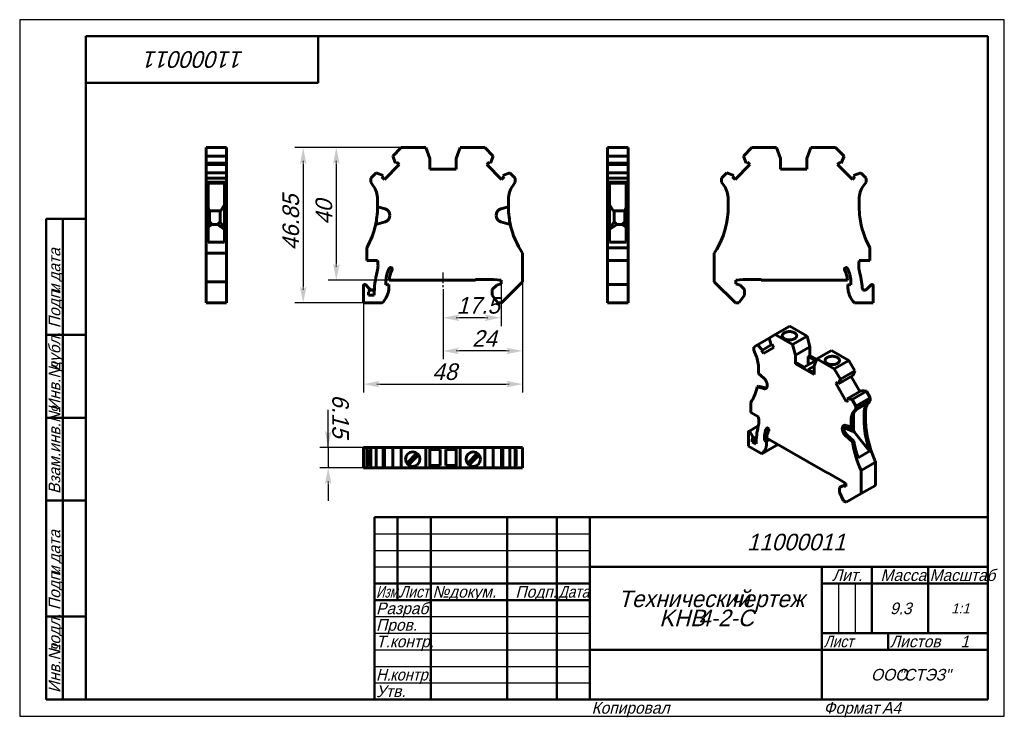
# Model space of a CAD drawing. Header units: millimetres. Extents: x 0 to 297, y 0 to 210.
import ezdxf

# ---------------------------------------------------------------- set-up
doc = ezdxf.new("R2010")
doc.units = ezdxf.units.MM
doc.linetypes.add('CENTER_per1_scale0.099606', pattern=[5.06, 3.1625, -0.6325, 0.6325, -0.6325])
doc.styles.add('TextStyle_1', font='T-FLEX Type A.TTF', dxfattribs={"oblique": 15, "height": 5})
doc.styles.add('TextStyle_2', font='T-FLEX Type A.TTF', dxfattribs={"oblique": 15, "height": 3.5})
doc.styles.add('TextStyle_3', font='T-FLEX Type A.TTF', dxfattribs={"width": 0.744064, "oblique": 15, "height": 3.5})
doc.styles.add('TextStyle_4', font='T-FLEX Type A.TTF', dxfattribs={"width": 0.883061, "oblique": 15, "height": 3.5})
doc.styles.add('TextStyle_5', font='T-FLEX Type A.TTF', dxfattribs={"width": 0.94413, "oblique": 15, "height": 3.5})
doc.styles.add('TextStyle_6', font='T-FLEX Type A.TTF', dxfattribs={"width": 0.98844, "oblique": 15, "height": 3.5})
doc.styles.add('TextStyle_7', font='T-FLEX Type A.TTF', dxfattribs={"oblique": 15, "height": 5})
doc.styles.add('TextStyle_8', font='T-FLEX Type A.TTF', dxfattribs={"oblique": 15, "height": 3})
doc.styles.add('TextStyle_9', font='T-FLEX Type A.TTF', dxfattribs={"oblique": 15, "height": 3.5})
doc.dimstyles.new('DIM_ST_1', dxfattribs={"dimtxt": 5, "dimasz": 5, "dimexe": 2.5, "dimexo": 0, "dimtad": 1, "dimrnd": 0.01, "dimdsep": 46, "dimtxsty": 'TextStyle_1', "dimblk": 'Arrow_3_C7_Status', "dimcen": 0.09, "dimclrd": 7, "dimclre": 7, "dimclrt": 7, "dimazin": 0, "dimtfac": 1, "dimtdec": 0, "dimtmove": 0, "dimatfit": 0, "dimldrblk": 'NONE', "dimfxl": 1, "dimtvp": 1, "dimtolj": 1, "dimarcsym": 0})
doc.dimstyles.new('DIM_ST_2', dxfattribs={"dimtxt": 5, "dimasz": 5, "dimexe": 2.5, "dimexo": 0, "dimtad": 1, "dimrnd": 0.01, "dimdsep": 46, "dimtxsty": 'TextStyle_1', "dimblk": 'Arrow_3_C7_Status', "dimcen": 0.09, "dimclrd": 7, "dimclre": 7, "dimclrt": 7, "dimazin": 0, "dimtfac": 1, "dimtdec": 0, "dimtmove": 0, "dimatfit": 0, "dimldrblk": 'NONE', "dimfxl": 1, "dimtvp": 1, "dimtolj": 1, "dimarcsym": 0})

# ---------------------------------------------------------------- blocks, each defined once
blk = doc.blocks.new('Arrow_3_C7_Status')
at = {"color": 7, "linetype": 'Continuous', "lineweight": 0}
blk.add_line((-1, 0), (-0.8, 0), dxfattribs=at)
at = {"color": 7}
blk.add_solid([(-1, -0.2), (0, 0), (-0.8, 0), (-1, 0.2)], dxfattribs=at)
blk = doc.blocks.new('*D5')
at = {"color": 7, "lineweight": -2}
for p, q in [((151.69, 130.99), (151.69, 107.62)), ((127.69, 128.7), (127.69, 107.62)), ((146.69, 110.12), (132.69, 110.12))]:
    blk.add_line(p, q, dxfattribs=at)
at = {"layer": 'Defpoints', "color": 0}
for p in [(151.69, 130.99), (127.69, 128.7), (127.69, 110.12)]:
    blk.add_point(p, dxfattribs=at)
at = {"color": 7, "lineweight": -2, "xscale": 5, "yscale": 5, "zscale": 5, "rotation": 180}
blk.add_blockref('Arrow_3_C7_Status', (127.69, 110.12), dxfattribs=at)
at = {"color": 7, "lineweight": -2, "xscale": 5, "yscale": 5, "zscale": 5}
blk.add_blockref('Arrow_3_C7_Status', (151.69, 110.12), dxfattribs=at)
blk = doc.blocks.new('_None')
blk = doc.blocks.new('*D6')
at = {"color": 7, "lineweight": -2}
for p, q in [((151.69, 130.99), (151.69, 97.62)), ((103.69, 124.59), (103.69, 97.62)), ((108.69, 100.12), (146.69, 100.12))]:
    blk.add_line(p, q, dxfattribs=at)
at = {"layer": 'Defpoints', "color": 0}
for p in [(151.69, 130.99), (103.69, 124.59), (151.69, 100.12)]:
    blk.add_point(p, dxfattribs=at)
at = {"color": 7, "lineweight": -2, "xscale": 5, "yscale": 5, "zscale": 5}
for p, rotation in [((103.69, 100.12), 180), ((151.69, 100.12), 360)]:
    blk.add_blockref('Arrow_3_C7_Status', p, dxfattribs=dict(at, rotation=rotation))
blk = doc.blocks.new('*D7')
at = {"color": 7, "lineweight": -2}
for p, q in [((115.09, 171.44), (93.01, 171.44)), ((95.51, 166.44), (95.51, 136.44)), ((111.49, 131.44), (93.01, 131.44))]:
    blk.add_line(p, q, dxfattribs=at)
at = {"layer": 'Defpoints', "color": 0}
for p in [(115.09, 171.44), (95.51, 131.44), (111.49, 131.44)]:
    blk.add_point(p, dxfattribs=at)
at = {"color": 7, "lineweight": -2, "xscale": 5, "yscale": 5, "zscale": 5}
for p, rotation in [((95.51, 171.44), 90), ((95.51, 131.44), 270)]:
    blk.add_blockref('Arrow_3_C7_Status', p, dxfattribs=dict(at, rotation=rotation))
blk = doc.blocks.new('*D8')
at = {"color": 7, "lineweight": -2}
for p, q in [((127.69, 128.7), (127.69, 117.62)), ((145.19, 130.34), (145.19, 117.62)), ((140.19, 120.12), (132.69, 120.12))]:
    blk.add_line(p, q, dxfattribs=at)
at = {"layer": 'Defpoints', "color": 0}
for p in [(127.69, 128.7), (145.19, 130.34), (127.69, 120.12)]:
    blk.add_point(p, dxfattribs=at)
at = {"color": 7, "lineweight": -2, "xscale": 5, "yscale": 5, "zscale": 5, "rotation": 180}
blk.add_blockref('Arrow_3_C7_Status', (127.69, 120.12), dxfattribs=at)
at = {"color": 7, "lineweight": -2, "xscale": 5, "yscale": 5, "zscale": 5}
blk.add_blockref('Arrow_3_C7_Status', (145.19, 120.12), dxfattribs=at)
blk = doc.blocks.new('*D9')
at = {"color": 7, "lineweight": -2}
for p, q in [((115.09, 171.44), (83.01, 171.44)), ((85.51, 166.44), (85.51, 129.59)), ((103.69, 124.59), (83.01, 124.59))]:
    blk.add_line(p, q, dxfattribs=at)
at = {"layer": 'Defpoints', "color": 0}
for p in [(115.09, 171.44), (85.51, 124.59), (103.69, 124.59)]:
    blk.add_point(p, dxfattribs=at)
at = {"color": 7, "lineweight": -2, "xscale": 5, "yscale": 5, "zscale": 5}
for p, rotation in [((85.51, 171.44), 90), ((85.51, 124.59), 270)]:
    blk.add_blockref('Arrow_3_C7_Status', p, dxfattribs=dict(at, rotation=rotation))
blk = doc.blocks.new('*D10')
at = {"color": 7, "lineweight": -2}
for p, q in [((93.05, 81.05), (93.05, 92.37)), ((93.05, 86.05), (93.05, 91.05)), ((103.69, 81.05), (90.55, 81.05)), ((93.05, 81.05), (93.05, 74.9)), ((103.69, 74.9), (90.55, 74.9)), ((93.05, 69.9), (93.05, 64.9))]:
    blk.add_line(p, q, dxfattribs=at)
at = {"layer": 'Defpoints', "color": 0}
for p in [(103.69, 81.05), (93.05, 74.9), (103.69, 74.9)]:
    blk.add_point(p, dxfattribs=at)
at = {"color": 7, "lineweight": -2, "xscale": 5, "yscale": 5, "zscale": 5}
for p, rotation in [((93.05, 81.05), 269.9999999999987), ((93.05, 74.9), 89.99999999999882)]:
    blk.add_blockref('Arrow_3_C7_Status', p, dxfattribs=dict(at, rotation=rotation))
blk = doc.blocks.new('_FR1Страница_1')
at = {"color": 7, "linetype": 'Continuous', "lineweight": 25}
for p, q in [((0, 210), (0, 0)), ((297, 210), (0, 210)), ((297, 0), (297, 210)), ((107, 55), (172, 55)), ((107, 50), (172, 50)), ((107, 45), (172, 45)), ((247, 40), (247, 25)), ((252, 40), (252, 25)), ((107, 30), (172, 30)), ((107, 25), (172, 25)), ((107, 20), (172, 20)), ((242, 20), (292, 20)), ((262, 20), (262, 20)), ((107, 15), (172, 15)), ((107, 10), (172, 10)), ((0, 0), (297, 0))]:
    blk.add_line(p, q, dxfattribs=at)
at = {"color": 7, "linetype": 'Continuous', "lineweight": 50}
for p, q in [((20, 5), (20, 205)), ((20, 205), (292, 205)), ((90, 191), (90, 205)), ((292, 205), (292, 5)), ((20, 191), (90, 191)), ((8, 5), (8, 150)), ((8, 150), (20, 150)), ((13, 150), (13, 5)), ((8, 115), (20, 115)), ((8, 90), (20, 90)), ((20, 65), (8, 65)), ((107, 5), (107, 60)), ((107, 60), (292, 60)), ((114, 60), (114, 35)), ((124, 60), (124, 5)), ((147, 60), (147, 5)), ((162, 60), (162, 5)), ((172, 60), (172, 5)), ((172, 45), (292, 45)), ((242, 45), (242, 5)), ((257, 45), (257, 25)), ((274, 45), (274, 25)), ((107, 40), (172, 40)), ((242, 40), (292, 40)), ((107, 35), (172, 35)), ((8, 30), (20, 30)), ((242, 25), (292, 25)), ((262, 25), (262, 20)), ((172, 20), (292, 20)), ((20, 5), (8, 5)), ((292, 5), (20, 5))]:
    blk.add_line(p, q, dxfattribs=at)
at = {"color": 7, "oblique": 15}
for s, height, rotation, style, p in [('11000011', 5, 180, 'TextStyle_7', (67.63, 200.5)), ('дата', 3.5, 90, 'TextStyle_2', (12.25, 131.01)), ('Подп.', 3.5, 90, 'TextStyle_2', (12.25, 117)), ('и', 3.5, 90, 'TextStyle_2', (12.25, 127.51)), ('дубл.', 3.5, 90, 'TextStyle_2', (12.25, 104.01)), ('Инв.№', 3.5, 90, 'TextStyle_2', (12.25, 92)), ('Взам.инв.№', 3.5, 90, 'TextStyle_2', (12.25, 67)), ('дата', 3.5, 90, 'TextStyle_2', (12.25, 46.01)), ('Подп.', 3.5, 90, 'TextStyle_2', (12.25, 32)), ('и', 3.5, 90, 'TextStyle_2', (12.25, 42.51)), ('подл.', 3.5, 90, 'TextStyle_2', (12.25, 19.01)), ('Инв.№', 3.5, 90, 'TextStyle_2', (12.25, 7))]:
    blk.add_text(s, height=height, rotation=rotation, dxfattribs=dict(at, style=style)).set_placement(p)
for s, height, style, p in [('11000011', 5, 'TextStyle_7', (219.37, 50)), ('Лит.', 3.5, 'TextStyle_2', (245.03, 40.76)), ('Масса', 3.5, 'TextStyle_2', (259.65, 40.76)), ('№', 3.5, 'TextStyle_2', (124.5, 35.75)), ('Подп.', 3.5, 'TextStyle_2', (149.53, 35.75)), ('докум.', 3.5, 'TextStyle_2', (129.5, 35.75)), ('Технический', 5, 'TextStyle_7', (180.55, 32.88)), ('чертеж', 5, 'TextStyle_7', (214.51, 32.88)), ('Разраб.', 3.5, 'TextStyle_2', (107.5, 30.75)), ('9.3', 3.5, 'TextStyle_2', (262.53, 30.75)), ('1:1', 3, 'TextStyle_8', (280.99, 31)), ('KHB', 5, 'TextStyle_7', (192.93, 27.12)), ('4-2-С', 5, 'TextStyle_7', (204.72, 27.12)), ('Пров.', 3.5, 'TextStyle_2', (107.5, 25.75)), ('Т.контр.', 3.5, 'TextStyle_2', (107.5, 20.75)), ('Листов', 3.5, 'TextStyle_2', (262.5, 20.75)), ('1', 3.5, 'TextStyle_9', (283.78, 20.75)), ('ООО', 3.5, 'TextStyle_2', (256.78, 10.75)), ('"СТЭЗ"', 3.5, 'TextStyle_2', (265.03, 10.75)), ('Утв.', 3.5, 'TextStyle_2', (107.5, 5.75)), ('Копировал', 3.5, 'TextStyle_2', (172.5, 0.75)), ('Формат', 3.5, 'TextStyle_2', (242.5, 0.75)), ('A4', 3.5, 'TextStyle_2', (260.12, 0.75))]:
    blk.add_text(s, height=height, dxfattribs=dict(at, style=style)).set_placement(p)
for s, style, width, p in [('Масштаб', 'TextStyle_6', 0.98844, (274.5, 40.76)), ('Изм.', 'TextStyle_3', 0.744064, (107.5, 35.75)), ('Лист', 'TextStyle_4', 0.883061, (114.5, 35.75)), ('Дата', 'TextStyle_4', 0.883061, (162.5, 35.75)), ('Лист', 'TextStyle_4', 0.883061, (242.5, 20.75)), ('Н.', 'TextStyle_5', 0.94413, (107.5, 10.75)), ('контр.', 'TextStyle_5', 0.94413, (111.75, 10.75))]:
    blk.add_text(s, height=3.5, dxfattribs=dict(at, style=style, width=width)).set_placement(p)
blk = doc.blocks.new('Страница_1')
at = {"color": 7, "linetype": 'Continuous', "lineweight": 60}
for p, q in [((56.228, 168.861), (56.228, 171.435)), ((62.378, 171.435), (56.228, 171.435)), ((62.378, 171.435), (62.378, 168.861)), ((112.512, 168.861), (115.086, 171.435)), ((122.486, 171.435), (115.086, 171.435)), ((122.486, 171.435), (123.686, 168.138)), ((132.886, 171.435), (131.686, 168.138)), ((140.286, 171.435), (132.886, 171.435)), ((142.86, 168.861), (140.286, 171.435)), ((177.348, 168.861), (177.348, 171.435)), ((177.348, 171.435), (183.498, 171.435)), ((183.498, 168.861), (183.498, 171.435)), ((220.882, 171.435), (218.308, 168.861)), ((228.282, 171.435), (220.882, 171.435)), ((229.482, 168.138), (228.282, 171.435)), ((238.682, 171.435), (237.482, 168.138)), ((246.082, 171.435), (238.682, 171.435)), ((248.656, 168.861), (246.082, 171.435)), ((62.378, 168.861), (56.228, 168.861)), ((56.228, 166.719), (56.228, 168.861)), ((62.378, 166.719), (56.228, 166.719)), ((56.228, 166.335), (56.228, 166.717)), ((56.228, 166.335), (62.378, 166.335)), ((56.228, 163.829), (56.228, 166.335)), ((62.378, 168.861), (62.378, 166.719)), ((62.378, 166.717), (62.378, 166.335)), ((62.378, 166.335), (62.378, 163.829)), ((110.004, 161.863), (114.476, 166.335)), ((113.346, 166.719), (112.512, 168.861)), ((113.72, 167.092), (113.346, 166.719)), ((114.476, 166.335), (113.72, 167.092)), ((123.686, 168.138), (123.686, 164.935)), ((131.686, 164.935), (131.686, 168.138)), ((140.896, 166.335), (141.653, 167.092)), ((145.369, 161.863), (140.896, 166.335)), ((141.653, 167.092), (142.026, 166.719)), ((142.026, 166.719), (142.86, 168.861)), ((177.348, 168.861), (183.498, 168.861)), ((177.348, 166.719), (177.348, 168.861)), ((177.348, 166.719), (183.498, 166.719)), ((177.348, 166.335), (177.348, 166.717)), ((183.498, 166.335), (177.348, 166.335)), ((177.348, 163.829), (177.348, 166.335)), ((183.498, 166.719), (183.498, 168.861)), ((183.498, 166.335), (183.498, 166.717)), ((183.498, 163.829), (183.498, 166.335)), ((220.272, 166.335), (215.8, 161.863)), ((218.308, 168.861), (219.142, 166.719)), ((219.142, 166.719), (219.516, 167.092)), ((219.516, 167.092), (220.272, 166.335)), ((229.482, 164.935), (229.482, 168.138)), ((237.482, 168.138), (237.482, 164.935)), ((246.692, 166.335), (247.449, 167.092)), ((251.165, 161.863), (246.692, 166.335)), ((247.449, 167.092), (247.822, 166.719)), ((247.822, 166.719), (248.656, 168.861)), ((62.378, 163.827), (56.228, 163.827)), ((56.228, 162.235), (56.228, 163.827)), ((62.378, 163.827), (62.378, 162.235)), ((105.886, 162.235), (107.478, 163.827)), ((107.478, 163.827), (109.621, 162.993)), ((123.686, 164.935), (131.686, 164.935)), ((147.894, 163.827), (145.752, 162.993)), ((149.486, 162.235), (147.894, 163.827)), ((177.348, 163.827), (183.498, 163.827)), ((177.348, 162.235), (177.348, 163.827)), ((183.498, 162.235), (183.498, 163.827)), ((213.274, 163.827), (211.682, 162.235)), ((215.417, 162.993), (213.274, 163.827)), ((237.482, 164.935), (229.482, 164.935)), ((253.69, 163.827), (251.548, 162.993)), ((255.282, 162.235), (253.69, 163.827)), ((62.378, 162.235), (56.228, 162.235)), ((56.228, 162.235), (56.228, 161.035)), ((56.228, 161.035), (62.378, 161.035)), ((56.228, 161.035), (56.228, 159.915)), ((56.828, 159.915), (56.828, 160.71)), ((61.778, 160.71), (56.828, 160.71)), ((61.778, 160.71), (61.778, 159.915)), ((62.378, 162.235), (62.378, 161.035)), ((62.378, 159.915), (62.378, 161.035)), ((105.886, 162.235), (105.886, 161.035)), ((105.886, 161.035), (106.67, 159.915)), ((109.621, 162.993), (109.247, 162.619)), ((109.247, 162.619), (110.004, 161.863)), ((146.125, 162.619), (145.369, 161.863)), ((145.752, 162.993), (146.125, 162.619)), ((149.486, 161.035), (148.702, 159.915)), ((149.486, 162.235), (149.486, 161.035)), ((177.348, 162.235), (183.498, 162.235)), ((177.348, 161.035), (177.348, 162.235)), ((177.348, 159.915), (177.348, 161.035)), ((177.348, 161.035), (183.498, 161.035)), ((177.948, 160.71), (177.948, 159.915)), ((177.948, 160.71), (182.898, 160.71)), ((182.898, 159.915), (182.898, 160.71)), ((183.498, 162.235), (183.498, 161.035)), ((183.498, 161.035), (183.498, 159.915)), ((211.682, 162.235), (211.682, 161.035)), ((212.466, 159.915), (211.682, 161.035)), ((215.043, 162.619), (215.417, 162.993)), ((215.8, 161.863), (215.043, 162.619)), ((251.921, 162.619), (251.165, 161.863)), ((251.548, 162.993), (251.921, 162.619)), ((254.498, 159.915), (255.282, 161.035)), ((255.282, 161.035), (255.282, 162.235)), ((56.228, 155.9), (56.228, 159.915)), ((56.828, 155.9), (56.828, 159.915)), ((61.778, 155.9), (61.778, 159.915)), ((62.378, 155.9), (62.378, 159.915)), ((177.348, 155.9), (177.348, 159.915)), ((177.948, 155.9), (177.948, 159.915)), ((182.898, 155.9), (182.898, 159.915)), ((183.498, 155.9), (183.498, 159.915)), ((56.228, 153.54), (56.228, 155.9)), ((56.828, 153.54), (56.828, 155.9)), ((61.778, 155.9), (61.778, 153.535)), ((62.378, 153.535), (62.378, 155.9)), ((107.936, 153.54), (107.936, 155.9)), ((147.436, 153.54), (147.436, 155.9)), ((177.348, 153.535), (177.348, 155.9)), ((177.948, 155.9), (177.948, 153.535)), ((182.898, 153.54), (182.898, 155.9)), ((183.498, 153.54), (183.498, 155.9)), ((213.732, 153.535), (213.732, 155.9)), ((253.232, 153.535), (253.232, 155.9)), ((56.228, 153.54), (56.828, 153.54)), ((56.228, 153.54), (56.228, 152.932)), ((56.228, 152.932), (56.228, 151.001)), ((56.828, 153.54), (56.828, 152.932)), ((57.202, 152.343), (56.828, 153.375)), ((56.828, 152.932), (56.828, 151.001)), ((60.7, 152.343), (57.202, 152.343)), ((57.228, 152.343), (57.228, 148.52)), ((60.428, 152.343), (60.428, 149.085)), ((60.7, 152.343), (61.778, 154.254)), ((61.778, 150.488), (61.778, 153.535)), ((62.378, 150.488), (62.378, 153.535)), ((107.936, 153.54), (110.204, 152.932)), ((107.936, 153.538), (107.936, 153.535)), ((147.436, 153.54), (145.169, 152.932)), ((147.436, 153.538), (147.436, 153.535)), ((177.348, 150.488), (177.348, 153.535)), ((179.026, 152.343), (177.948, 154.254)), ((177.948, 150.488), (177.948, 153.535)), ((179.026, 152.343), (182.524, 152.343)), ((179.298, 152.343), (179.298, 149.085)), ((182.498, 152.343), (182.498, 148.52)), ((182.524, 152.343), (182.898, 153.375)), ((183.498, 153.54), (182.898, 153.54)), ((182.898, 153.54), (182.898, 152.932)), ((182.898, 152.932), (182.898, 151.001)), ((183.498, 153.54), (183.498, 152.932)), ((183.498, 152.932), (183.498, 151.001)), ((56.228, 151.001), (56.228, 150.97)), ((56.228, 150.97), (56.228, 149.038)), ((56.228, 149.038), (56.228, 148.281)), ((56.828, 151.001), (56.828, 150.97)), ((56.828, 150.97), (56.828, 149.038)), ((56.828, 149.038), (56.828, 148.281)), ((57.228, 148.52), (56.852, 147.461)), ((57.228, 149.085), (58.028, 148.285)), ((60.428, 149.085), (59.628, 148.285)), ((60.428, 149.085), (61.778, 147.128)), ((61.778, 142.935), (61.778, 150.488)), ((62.378, 139.591), (62.378, 150.488)), ((110.204, 149.038), (107.378, 148.281)), ((111.686, 151.001), (111.686, 150.97)), ((143.686, 151.001), (143.686, 150.97)), ((145.169, 149.038), (147.995, 148.281)), ((177.348, 141.209), (177.348, 150.488)), ((177.948, 142.935), (177.948, 150.488)), ((179.298, 149.085), (177.948, 147.128)), ((179.298, 149.085), (180.098, 148.285)), ((182.498, 149.085), (181.698, 148.285)), ((182.498, 148.52), (182.874, 147.461)), ((182.898, 151.001), (182.898, 150.97)), ((182.898, 150.97), (182.898, 149.038)), ((182.898, 149.038), (182.898, 148.281)), ((183.498, 151.001), (183.498, 150.97)), ((183.498, 150.97), (183.498, 149.038)), ((183.498, 149.038), (183.498, 148.281)), ((56.228, 139.591), (56.228, 148.281)), ((56.828, 148.281), (56.228, 148.281)), ((56.828, 142.935), (56.828, 148.281)), ((56.828, 147.424), (56.852, 147.461)), ((56.852, 147.461), (58.028, 148.285)), ((59.628, 148.285), (58.028, 148.285)), ((61.778, 146.779), (59.628, 148.285)), ((177.948, 146.779), (180.098, 148.285)), ((180.098, 148.285), (181.698, 148.285)), ((182.874, 147.461), (181.698, 148.285)), ((182.874, 147.461), (182.898, 147.424)), ((182.898, 142.935), (182.898, 148.281)), ((182.898, 148.281), (183.498, 148.281)), ((183.498, 141.209), (183.498, 148.281)), ((61.778, 142.935), (56.828, 142.935)), ((177.948, 142.935), (182.898, 142.935)), ((56.228, 130.985), (56.228, 139.591)), ((56.228, 139.591), (62.378, 139.591)), ((62.378, 130.985), (62.378, 139.591)), ((104.686, 137.435), (104.686, 141.209)), ((151.686, 130.985), (151.686, 139.591)), ((177.348, 141.209), (183.498, 141.209)), ((177.348, 137.435), (177.348, 141.209)), ((183.498, 137.435), (183.498, 141.209)), ((209.482, 130.985), (209.482, 139.591)), ((256.482, 137.435), (256.482, 141.209)), ((107.93, 137.435), (104.686, 137.435)), ((177.348, 135.91), (177.348, 137.435)), ((177.348, 137.435), (183.498, 137.435)), ((183.498, 135.91), (183.498, 137.435)), ((253.239, 137.435), (256.482, 137.435)), ((177.348, 134.078), (177.348, 135.91)), ((177.348, 134.078), (177.348, 130.144)), ((183.498, 134.078), (183.498, 135.91)), ((183.498, 134.078), (183.498, 130.144)), ((62.378, 130.985), (56.228, 130.985)), ((56.228, 130.985), (56.228, 124.585)), ((62.378, 130.985), (62.378, 124.585)), ((110.486, 130.056), (110.486, 131.135)), ((111.492, 131.435), (137.486, 131.435)), ((137.486, 131.635), (142.9, 131.635)), ((137.486, 131.435), (137.486, 131.635)), ((142.9, 131.635), (145.186, 131.435)), ((145.186, 131.435), (145.186, 130.335)), ((151.686, 130.985), (145.286, 124.585)), ((209.482, 130.985), (215.882, 124.585)), ((215.982, 131.435), (218.268, 131.635)), ((215.982, 130.335), (215.982, 131.435)), ((218.268, 131.635), (223.682, 131.635)), ((223.682, 131.435), (223.682, 131.635)), ((223.682, 131.435), (249.676, 131.435)), ((250.682, 131.135), (250.682, 130.056)), ((103.686, 124.585), (103.686, 129.742)), ((104.369, 130.025), (105.223, 129.172)), ((105.186, 126.935), (105.186, 127.864)), ((105.223, 129.172), (105.739, 128.656)), ((107.013, 129.094), (107.016, 129.119)), ((110.486, 130.056), (111.386, 130.135)), ((111.386, 130.135), (111.386, 129.579)), ((142.536, 128.635), (143.889, 129.987)), ((142.536, 128.635), (142.536, 126.985)), ((145.186, 130.335), (143.889, 129.987)), ((183.498, 130.142), (177.348, 130.142)), ((177.348, 130.142), (177.348, 129.742)), ((177.348, 124.585), (177.348, 129.742)), ((183.498, 130.142), (183.498, 129.742)), ((183.498, 124.585), (183.498, 129.742)), ((217.28, 129.987), (215.982, 130.335)), ((218.632, 128.635), (217.28, 129.987)), ((218.632, 126.985), (218.632, 128.635)), ((250.682, 130.056), (249.782, 130.135)), ((249.782, 130.135), (249.782, 129.579)), ((254.155, 129.094), (254.152, 129.119)), ((256.799, 130.025), (255.43, 128.656)), ((257.482, 124.585), (257.482, 129.742)), ((106.894, 126.935), (105.186, 126.935)), ((142.536, 126.985), (144.217, 124.585)), ((216.952, 124.585), (218.632, 126.985)), ((62.378, 124.585), (56.228, 124.585)), ((103.686, 124.585), (109.352, 124.585)), ((144.217, 124.585), (145.286, 124.585)), ((177.348, 124.585), (183.498, 124.585)), ((215.882, 124.585), (216.952, 124.585)), ((251.816, 124.585), (257.482, 124.585)), ((232.256, 117.569), (227.907, 115.058)), ((232.256, 117.569), (237.488, 114.548)), ((226.085, 114.006), (222.527, 111.952)), ((226.087, 114.007), (227.907, 115.058)), ((226.677, 111.917), (226.087, 114.007)), ((233.14, 112.037), (227.907, 115.058)), ((237.488, 114.548), (233.14, 112.037)), ((237.488, 114.548), (238.337, 111.366)), ((221.402, 111.302), (222.527, 111.952)), ((221.402, 111.302), (221.402, 110.322)), ((221.402, 110.322), (221.956, 109.088)), ((222.527, 111.952), (224.042, 110.396)), ((224.042, 110.396), (223.778, 110.243)), ((223.778, 110.243), (224.313, 109.317)), ((226.675, 111.916), (224.042, 110.396)), ((224.313, 109.317), (227.476, 111.143)), ((226.941, 112.069), (226.677, 111.917)), ((227.476, 111.143), (226.941, 112.069)), ((233.14, 112.037), (233.988, 108.855)), ((238.337, 111.366), (233.988, 108.855)), ((238.337, 111.366), (238.337, 108.75)), ((244.842, 110.302), (240.494, 107.791)), ((244.842, 110.302), (250.075, 107.281)), ((233.988, 108.855), (233.988, 106.24)), ((236.675, 105.219), (240.105, 107.199)), ((237.877, 108.485), (238.337, 108.75)), ((240.105, 107.199), (237.877, 108.485)), ((237.877, 105.913), (237.877, 108.485)), ((238.337, 108.75), (240.403, 107.557)), ((240.494, 107.791), (239.645, 105.589)), ((245.726, 104.77), (240.494, 107.791)), ((250.075, 107.281), (245.726, 104.77)), ((250.075, 107.281), (251.895, 104.128)), ((222.851, 103.365), (222.851, 105.293)), ((233.988, 106.24), (234.448, 106.505)), ((233.988, 106.24), (239.645, 102.974)), ((234.448, 106.505), (236.675, 105.219)), ((239.645, 105.546), (237.877, 104.525)), ((237.877, 104.525), (239.645, 103.504)), ((239.645, 102.974), (239.645, 105.589)), ((247.546, 101.617), (245.726, 104.77)), ((251.895, 104.128), (247.546, 101.617)), ((251.895, 104.128), (251.305, 102.719)), ((222.851, 103.365), (224.455, 101.944)), ((251.305, 102.719), (246.956, 100.209)), ((246.956, 100.209), (247.546, 101.617)), ((250.77, 102.41), (253.405, 97.847)), ((222.881, 99.544), (222.456, 99.299)), ((224.455, 98.764), (222.456, 99.299)), ((224.879, 99.009), (222.881, 99.544)), ((225.503, 99.761), (225.503, 99.736)), ((246.157, 100.357), (246.692, 100.666)), ((249.32, 94.879), (246.157, 100.357)), ((246.692, 100.666), (246.956, 100.209)), ((253.94, 98.156), (249.591, 95.645)), ((253.94, 98.156), (255.455, 97.963)), ((249.855, 95.188), (249.32, 94.879)), ((251.106, 95.452), (249.591, 95.645)), ((249.591, 95.645), (249.855, 95.188)), ((255.455, 97.963), (251.106, 95.452)), ((252.232, 93.502), (251.106, 95.452)), ((256.58, 96.013), (252.232, 93.502)), ((255.455, 97.963), (256.58, 96.013)), ((256.58, 96.013), (256.58, 95.033)), ((220.553, 91.543), (220.553, 94.624)), ((252.232, 92.523), (251.677, 91.928)), ((252.101, 92.173), (252.495, 92.595)), ((252.232, 92.523), (256.58, 95.033)), ((252.232, 93.502), (252.232, 92.523)), ((252.293, 92.379), (255.995, 94.616)), ((255.995, 94.616), (252.495, 92.595)), ((255.995, 94.616), (255.602, 94.194)), ((256.026, 94.439), (256.58, 95.033)), ((222.846, 90.219), (220.553, 91.543)), ((250.782, 87.24), (250.782, 89.167)), ((251.206, 87.485), (251.206, 89.412)), ((251.534, 86.102), (251.534, 91.267)), ((254.706, 91.433), (254.706, 89.501)), ((255.131, 89.746), (255.131, 91.678)), ((222.797, 87.509), (219.929, 85.853)), ((248.13, 86.697), (248.13, 86.672)), ((248.555, 86.942), (248.555, 86.917)), ((251.708, 85.716), (248.557, 87.04)), ((250.782, 87.24), (249.178, 87.669)), ((249.659, 87.54), (251.534, 86.102)), ((250.782, 87.24), (251.206, 87.485)), ((219.846, 81.459), (219.846, 85.67)), ((220.329, 85.622), (220.932, 84.577)), ((220.907, 82.765), (220.907, 83.524)), ((220.907, 82.765), (222.178, 83.499)), ((220.932, 83.537), (222.246, 84.296)), ((224.654, 83.15), (224.654, 84.031)), ((224.654, 83.15), (225.629, 83.713)), ((226.21, 83.378), (225.291, 82.847)), ((225.366, 83.865), (243.746, 73.253)), ((249.178, 84.49), (251.177, 82.717)), ((249.603, 84.734), (251.601, 82.962)), ((251.534, 86.102), (251.708, 85.716)), ((256.374, 79.884), (251.708, 85.716)), ((103.686, 74.904), (103.686, 81.054)), ((104.369, 81.054), (103.686, 81.054)), ((104.369, 81.054), (104.684, 81.054)), ((104.686, 81.054), (105.884, 81.054)), ((104.686, 81.054), (104.686, 74.904)), ((105.578, 80.454), (105.578, 75.504)), ((105.578, 80.454), (105.886, 80.454)), ((105.886, 81.054), (105.886, 74.904)), ((105.886, 81.054), (107.478, 81.054)), ((107.478, 81.054), (107.478, 74.904)), ((107.478, 81.054), (109.621, 81.054)), ((109.621, 81.054), (109.621, 74.904)), ((109.623, 81.054), (110.004, 81.054)), ((110.004, 81.054), (112.51, 81.054)), ((110.004, 74.904), (110.004, 81.054)), ((112.512, 81.054), (112.512, 74.904)), ((112.512, 81.054), (115.086, 81.054)), ((115.086, 81.054), (115.086, 74.904)), ((115.086, 81.054), (122.486, 81.054)), ((122.486, 81.054), (122.486, 74.904)), ((122.486, 81.054), (123.686, 81.054)), ((123.686, 81.054), (131.686, 81.054)), ((123.686, 81.054), (123.686, 74.904)), ((126.836, 80.404), (123.686, 80.404)), ((126.836, 75.554), (126.836, 80.404)), ((131.686, 80.404), (128.536, 80.404)), ((128.536, 80.404), (128.536, 75.554)), ((131.686, 81.054), (132.886, 81.054)), ((131.686, 81.054), (131.686, 74.904)), ((132.886, 81.054), (132.886, 74.904)), ((132.886, 81.054), (140.286, 81.054)), ((140.286, 81.054), (140.286, 74.904)), ((140.286, 81.054), (142.86, 81.054)), ((142.86, 81.054), (142.86, 74.904)), ((142.862, 81.054), (145.369, 81.054)), ((145.369, 81.054), (145.75, 81.054)), ((145.369, 74.904), (145.369, 81.054)), ((145.752, 81.054), (147.894, 81.054)), ((145.752, 81.054), (145.752, 74.904)), ((147.894, 81.054), (147.894, 74.904)), ((147.894, 81.054), (149.486, 81.054)), ((149.486, 81.054), (149.486, 74.904)), ((149.795, 80.454), (149.486, 80.454)), ((151.686, 81.054), (149.488, 81.054)), ((149.795, 80.454), (149.795, 75.504)), ((151.686, 74.904), (151.686, 81.054)), ((219.846, 81.459), (223.852, 79.146)), ((222.114, 82.068), (220.907, 82.765)), ((228.201, 81.657), (223.852, 79.146)), ((224.654, 83.15), (225.291, 82.847)), ((225.291, 82.847), (225.291, 82.393)), ((251.601, 82.962), (251.177, 82.717)), ((119.832, 79.269), (116.796, 76.233)), ((117.291, 75.738), (120.327, 78.774)), ((138.082, 79.269), (135.046, 76.233)), ((135.541, 75.738), (138.577, 78.774)), ((256.374, 79.884), (252.874, 77.863)), ((104.369, 74.904), (103.686, 74.904)), ((104.369, 74.904), (104.684, 74.904)), ((104.686, 74.904), (105.884, 74.904)), ((105.578, 75.504), (105.886, 75.504)), ((105.886, 74.904), (107.478, 74.904)), ((107.478, 74.904), (109.621, 74.904)), ((109.623, 74.904), (110.004, 74.904)), ((110.004, 74.904), (112.51, 74.904)), ((112.512, 74.904), (115.086, 74.904)), ((122.486, 74.904), (115.086, 74.904)), ((122.486, 74.904), (123.686, 74.904)), ((123.686, 75.554), (126.836, 75.554)), ((123.686, 74.904), (131.686, 74.904)), ((128.536, 75.554), (131.686, 75.554)), ((132.886, 74.904), (131.686, 74.904)), ((140.286, 74.904), (132.886, 74.904)), ((142.86, 74.904), (140.286, 74.904)), ((145.369, 74.904), (142.862, 74.904)), ((145.75, 74.904), (145.369, 74.904)), ((147.894, 74.904), (145.752, 74.904)), ((149.486, 74.904), (147.894, 74.904)), ((149.795, 75.504), (149.486, 75.504)), ((151.686, 74.904), (149.488, 74.904)), ((253.787, 74.115), (258.136, 76.626)), ((258.136, 69.599), (258.136, 76.626)), ((243.746, 73.253), (243.746, 73.416)), ((243.746, 73.416), (247.574, 71.206)), ((243.746, 73.253), (243.888, 73.335)), ((253.787, 67.089), (253.787, 74.115)), ((247.317, 68.905), (248.273, 69.457)), ((247.317, 68.905), (247.317, 67.558)), ((247.574, 71.206), (249.191, 70.11)), ((249.191, 69.987), (248.273, 69.457)), ((249.191, 69.212), (248.273, 69.457)), ((249.191, 70.11), (249.191, 69.212)), ((258.136, 69.599), (253.787, 67.089)), ((247.317, 67.558), (248.505, 64.912)), ((253.787, 67.089), (249.262, 64.476)), ((248.505, 64.912), (249.262, 64.476))]:
    blk.add_line(p, q, dxfattribs=at)
at = {"color": 7, "linetype": 'CENTER_per1_scale0.099606', "lineweight": 25}
blk.add_line((127.686, 133.76), (127.686, 128.7), dxfattribs=at)
blk.add_line((127.686, 133.76), (127.686, 128.7), dxfattribs=at)
at = {"color": 7, "lineweight": 60, "flags": 128}
for points in [[(233.741, 113.813), (233.824, 113.864), (233.903, 113.918), (233.977, 113.974), (234.044, 114.033), (234.106, 114.093), (234.162, 114.156), (234.212, 114.22), (234.256, 114.286), (234.293, 114.353), (234.323, 114.421), (234.347, 114.49), (234.364, 114.56), (234.374, 114.63), (234.378, 114.701), (234.374, 114.771), (234.364, 114.841), (234.347, 114.911), (234.323, 114.98), (234.293, 115.048), (234.256, 115.115), (234.212, 115.181), (234.162, 115.245), (234.106, 115.308), (234.044, 115.369), (233.977, 115.427), (233.903, 115.484), (233.824, 115.537), (233.741, 115.589), (233.652, 115.637), (233.559, 115.682), (233.461, 115.725), (233.36, 115.764), (233.255, 115.8), (233.146, 115.832), (233.035, 115.861), (232.921, 115.886), (232.805, 115.907), (232.687, 115.925), (232.567, 115.939), (232.446, 115.948), (232.325, 115.954), (232.203, 115.956), (232.081, 115.954), (231.959, 115.948), (231.838, 115.939), (231.719, 115.925), (231.601, 115.907), (231.484, 115.886), (231.37, 115.861), (231.259, 115.832), (231.151, 115.8), (231.046, 115.764), (230.944, 115.725), (230.847, 115.682), (230.753, 115.637), (230.665, 115.589)], [(230.665, 115.589), (230.581, 115.537), (230.502, 115.484), (230.429, 115.427), (230.361, 115.369), (230.299, 115.308), (230.243, 115.245), (230.193, 115.181), (230.15, 115.115), (230.113, 115.048), (230.082, 114.98), (230.058, 114.911), (230.041, 114.841), (230.031, 114.771), (230.028, 114.701), (230.031, 114.63), (230.041, 114.56), (230.058, 114.49), (230.082, 114.421), (230.113, 114.353), (230.15, 114.286), (230.193, 114.22), (230.243, 114.156), (230.299, 114.093), (230.361, 114.033), (230.429, 113.974), (230.502, 113.918), (230.581, 113.864), (230.665, 113.813), (230.753, 113.764), (230.847, 113.719), (230.944, 113.676), (231.046, 113.637), (231.151, 113.602), (231.259, 113.569), (231.37, 113.54), (231.484, 113.515), (231.601, 113.494), (231.719, 113.476), (231.838, 113.463), (231.959, 113.453), (232.081, 113.447), (232.203, 113.445), (232.325, 113.447), (232.446, 113.453), (232.567, 113.463), (232.687, 113.476), (232.805, 113.494), (232.921, 113.515), (233.035, 113.54), (233.146, 113.569), (233.255, 113.602), (233.36, 113.637), (233.461, 113.676), (233.559, 113.719), (233.652, 113.764), (233.741, 113.813)], [(243.569, 108.138), (243.486, 108.087), (243.407, 108.033), (243.334, 107.977), (243.266, 107.918), (243.204, 107.857), (243.148, 107.795), (243.098, 107.731), (243.054, 107.665), (243.017, 107.598), (242.987, 107.529), (242.963, 107.46), (242.946, 107.391), (242.936, 107.32), (242.932, 107.25), (242.936, 107.18), (242.946, 107.109), (242.963, 107.04), (242.987, 106.971), (243.017, 106.902), (243.054, 106.835), (243.098, 106.77), (243.148, 106.705), (243.204, 106.643), (243.266, 106.582), (243.334, 106.523), (243.407, 106.467), (243.486, 106.413), (243.569, 106.362), (243.658, 106.314), (243.751, 106.268), (243.849, 106.226), (243.95, 106.187), (244.055, 106.151), (244.164, 106.119), (244.275, 106.09), (244.389, 106.065), (244.505, 106.043), (244.623, 106.026), (244.743, 106.012), (244.864, 106.002), (244.985, 105.996), (245.107, 105.994), (245.229, 105.996), (245.351, 106.002), (245.472, 106.012), (245.591, 106.026), (245.71, 106.043), (245.826, 106.065), (245.94, 106.09), (246.051, 106.119), (246.159, 106.151), (246.265, 106.187), (246.366, 106.226), (246.463, 106.268), (246.557, 106.314), (246.645, 106.362)], [(246.645, 106.362), (246.729, 106.413), (246.808, 106.467), (246.881, 106.523), (246.949, 106.582), (247.011, 106.643), (247.067, 106.705), (247.117, 106.77), (247.16, 106.835), (247.197, 106.902), (247.228, 106.971), (247.252, 107.04), (247.269, 107.109), (247.279, 107.18), (247.282, 107.25), (247.279, 107.32), (247.269, 107.391), (247.252, 107.46), (247.228, 107.529), (247.197, 107.598), (247.16, 107.665), (247.117, 107.731), (247.067, 107.795), (247.011, 107.857), (246.949, 107.918), (246.881, 107.977), (246.808, 108.033), (246.729, 108.087), (246.645, 108.138), (246.557, 108.186), (246.463, 108.232), (246.366, 108.274), (246.265, 108.313), (246.159, 108.349), (246.051, 108.381), (245.94, 108.41), (245.826, 108.435), (245.71, 108.457), (245.591, 108.474), (245.472, 108.488), (245.351, 108.498), (245.229, 108.504), (245.107, 108.506), (244.985, 108.504), (244.864, 108.498), (244.743, 108.488), (244.623, 108.474), (244.505, 108.457), (244.389, 108.435), (244.275, 108.41), (244.164, 108.381), (244.055, 108.349), (243.95, 108.313), (243.849, 108.274), (243.751, 108.232), (243.658, 108.186), (243.569, 108.138)], [(224.455, 101.944), (224.529, 101.875), (224.601, 101.804), (224.672, 101.728), (224.742, 101.649), (224.809, 101.567), (224.874, 101.482), (224.937, 101.394), (224.998, 101.304), (225.055, 101.211), (225.11, 101.117), (225.162, 101.021), (225.211, 100.924), (225.256, 100.826), (225.298, 100.727), (225.336, 100.627), (225.37, 100.528), (225.401, 100.428), (225.428, 100.329), (225.451, 100.231), (225.469, 100.134), (225.484, 100.038), (225.494, 99.944), (225.501, 99.851), (225.503, 99.761)], [(225.503, 99.736), (225.501, 99.648), (225.494, 99.563), (225.484, 99.481), (225.469, 99.402), (225.451, 99.326), (225.428, 99.254), (225.401, 99.186), (225.37, 99.122), (225.336, 99.063), (225.298, 99.007), (225.256, 98.957), (225.211, 98.911), (225.162, 98.87), (225.11, 98.833), (225.055, 98.802), (224.998, 98.777), (224.937, 98.756), (224.874, 98.741), (224.809, 98.731), (224.742, 98.727), (224.672, 98.728), (224.601, 98.735), (224.529, 98.746), (224.455, 98.764)], [(225.278, 98.983), (225.233, 98.976), (225.166, 98.972), (225.097, 98.973), (225.025, 98.98), (224.953, 98.991), (224.879, 99.009)], [(251.206, 89.412), (251.208, 89.574), (251.214, 89.733), (251.224, 89.89), (251.238, 90.044), (251.256, 90.195), (251.278, 90.343), (251.309, 90.514), (251.346, 90.68), (251.388, 90.841), (251.435, 90.998), (251.48, 91.127), (251.528, 91.253), (251.58, 91.374), (251.635, 91.492), (251.695, 91.605), (251.758, 91.715), (251.836, 91.839), (251.92, 91.956), (252.008, 92.068), (252.101, 92.173)], [(254.706, 91.433), (254.708, 91.594), (254.714, 91.754), (254.724, 91.91), (254.739, 92.064), (254.757, 92.216), (254.779, 92.364), (254.81, 92.534), (254.846, 92.701), (254.888, 92.862), (254.935, 93.019), (254.98, 93.148), (255.028, 93.273), (255.08, 93.395), (255.135, 93.513), (255.195, 93.626), (255.258, 93.736), (255.336, 93.859), (255.42, 93.977), (255.508, 94.089), (255.602, 94.194)], [(255.131, 91.678), (255.133, 91.839), (255.139, 91.999), (255.149, 92.155), (255.163, 92.309), (255.181, 92.461), (255.203, 92.609), (255.234, 92.779), (255.27, 92.946), (255.312, 93.107), (255.36, 93.264), (255.404, 93.393), (255.452, 93.518), (255.504, 93.64), (255.56, 93.758), (255.619, 93.871), (255.682, 93.981), (255.761, 94.104), (255.844, 94.222), (255.933, 94.334), (256.026, 94.439)], [(250.782, 89.167), (250.784, 89.329), (250.79, 89.488), (250.8, 89.645), (250.814, 89.799), (250.832, 89.95), (250.854, 90.098), (250.885, 90.269), (250.922, 90.435), (250.964, 90.597), (251.011, 90.753), (251.055, 90.882), (251.104, 91.008), (251.155, 91.129), (251.211, 91.247), (251.27, 91.36), (251.333, 91.47), (251.412, 91.594), (251.496, 91.711), (251.584, 91.823), (251.677, 91.928)], [(225.337, 86.808), (225.264, 86.686), (225.195, 86.559), (225.129, 86.428), (225.068, 86.292), (225.011, 86.153), (224.959, 86.011), (224.911, 85.866), (224.867, 85.717), (224.827, 85.565), (224.791, 85.406), (224.759, 85.243), (224.731, 85.078), (224.707, 84.908), (224.688, 84.736), (224.673, 84.564), (224.663, 84.389), (224.656, 84.211), (224.654, 84.031)], [(226.003, 86.233), (226, 86.279), (225.994, 86.327), (225.983, 86.377), (225.969, 86.427), (225.95, 86.478), (225.928, 86.528), (225.902, 86.576), (225.873, 86.623), (225.841, 86.668), (225.807, 86.71), (225.772, 86.749), (225.734, 86.784), (225.696, 86.814), (225.657, 86.84), (225.618, 86.862), (225.579, 86.877), (225.541, 86.888), (225.505, 86.893), (225.47, 86.892), (225.438, 86.886), (225.408, 86.874), (225.38, 86.857), (225.357, 86.835), (225.337, 86.808)], [(225.961, 86.065), (225.979, 86.1), (225.992, 86.14), (226, 86.185), (226.003, 86.233)], [(249.178, 87.669), (249.105, 87.687), (249.032, 87.698), (248.961, 87.705), (248.891, 87.706), (248.824, 87.702), (248.759, 87.692), (248.696, 87.677), (248.635, 87.656), (248.578, 87.631), (248.523, 87.6), (248.471, 87.564), (248.423, 87.522), (248.377, 87.476), (248.335, 87.426), (248.297, 87.37), (248.263, 87.311), (248.232, 87.247), (248.205, 87.179), (248.183, 87.107), (248.164, 87.031), (248.149, 86.952), (248.139, 86.87), (248.132, 86.785), (248.13, 86.697)], [(248.13, 86.672), (248.132, 86.582), (248.139, 86.489), (248.149, 86.395), (248.164, 86.299), (248.183, 86.202), (248.205, 86.104), (248.232, 86.005), (248.263, 85.905), (248.297, 85.806), (248.335, 85.706), (248.377, 85.607), (248.423, 85.509), (248.471, 85.412), (248.523, 85.316), (248.578, 85.222), (248.635, 85.129), (248.696, 85.039), (248.759, 84.951), (248.824, 84.866), (248.891, 84.784), (248.961, 84.705), (249.032, 84.629), (249.105, 84.558), (249.178, 84.49)], [(248.78, 87.695), (248.76, 87.671), (248.722, 87.615), (248.687, 87.556), (248.656, 87.492), (248.63, 87.424), (248.607, 87.352), (248.588, 87.276), (248.573, 87.197), (248.563, 87.115), (248.557, 87.03), (248.555, 86.942)], [(248.555, 86.917), (248.557, 86.827), (248.563, 86.734), (248.573, 86.64), (248.588, 86.544), (248.607, 86.447), (248.63, 86.349), (248.656, 86.25), (248.687, 86.15), (248.722, 86.051), (248.76, 85.951), (248.802, 85.852), (248.847, 85.754), (248.895, 85.657), (248.947, 85.561), (249.002, 85.467), (249.06, 85.374), (249.12, 85.284), (249.183, 85.196), (249.248, 85.111), (249.316, 85.029), (249.385, 84.95), (249.456, 84.874), (249.529, 84.803), (249.603, 84.734)], [(220.329, 85.622), (220.308, 85.655), (220.286, 85.687), (220.262, 85.717), (220.237, 85.746), (220.211, 85.772), (220.184, 85.795), (220.157, 85.815), (220.129, 85.833), (220.101, 85.847), (220.074, 85.859), (220.047, 85.866), (220.021, 85.871), (219.996, 85.871), (219.972, 85.869), (219.949, 85.862), (219.929, 85.853), (219.91, 85.84), (219.894, 85.824), (219.879, 85.804), (219.868, 85.782), (219.858, 85.758), (219.851, 85.73), (219.847, 85.701), (219.846, 85.67)], [(220.907, 83.524), (220.939, 83.541), (220.969, 83.562), (220.996, 83.587), (221.021, 83.615), (221.044, 83.646), (221.063, 83.681), (221.08, 83.719), (221.094, 83.76), (221.105, 83.804), (221.113, 83.85), (221.117, 83.899), (221.119, 83.949)], [(221.119, 83.949), (221.117, 84.008), (221.111, 84.069), (221.101, 84.131), (221.088, 84.194), (221.07, 84.258), (221.049, 84.323), (221.025, 84.387), (220.997, 84.451), (220.966, 84.515), (220.932, 84.577)], [(225.961, 86.065), (225.887, 85.939), (225.817, 85.808), (225.752, 85.671), (225.692, 85.529), (225.636, 85.383), (225.586, 85.231), (225.54, 85.075), (225.5, 84.914), (225.465, 84.749), (225.435, 84.58), (225.41, 84.407), (225.39, 84.23), (225.375, 84.049), (225.366, 83.865)], [(224.499, 79.749), (224.583, 79.856), (224.663, 79.969), (224.738, 80.087), (224.809, 80.211), (224.875, 80.339), (224.935, 80.471), (224.991, 80.607), (225.042, 80.748), (225.089, 80.893), (225.131, 81.045), (225.169, 81.202), (225.201, 81.363), (225.229, 81.527), (225.251, 81.696), (225.269, 81.865), (225.281, 82.038), (225.288, 82.214), (225.291, 82.393)]]:
    blk.add_lwpolyline(points, dxfattribs=at)
at = {"color": 7, "linetype": 'Continuous', "lineweight": 60}
for centre, radius, start, end in [((100.936, 155.9), 7, 0, 35), ((154.436, 155.9), 7, 145, 180), ((206.732, 155.9), 7, 360, 35), ((260.232, 155.9), 7, 145, 180), ((82.936, 153.535), 25, 353, 0), ((109.686, 151.001), 2, 0, 75), ((145.686, 151.001), 2, 105, 180), ((172.436, 153.535), 25, 180, 187), ((188.732, 153.535), 25, 353, 360), ((278.232, 153.535), 25, 180, 187), ((82.937, 153.538), 25, 347.78851, 352.99382), ((109.686, 150.97), 2, 285, 0.00001), ((145.686, 150.97), 2, 180.00001, 255), ((172.436, 153.538), 25, 187.00576, 192.21689), ((188.732, 153.535), 25, 326.09874, 353), ((278.232, 153.535), 25, 187, 209.54136), ((82.936, 153.535), 25, 330.45864, 347.86725), ((172.436, 153.535), 25, 192.13275, 213.90126), ((100.586, 135.91), 7.5, 0, 11.73422), ((260.582, 135.91), 7.5, 168.26578, 180), ((138.986, 126.235), 32.1, 165.85889, 178.75046), ((100.586, 135.91), 7.5, 345.85889, 360), ((118.786, 131.135), 8.3, 152.09877, 180), ((111.893, 134.785), 0.5, 360, 152.09877), ((118.786, 131.135), 7.3, 152.09877, 177.64472), ((111.893, 134.785), 0.5, 332.09877, 359.99999), ((249.276, 134.785), 0.5, 27.90123, 179.99998), ((249.276, 134.785), 0.5, 179.99999, 207.90123), ((242.382, 131.135), 7.3, 2.35528, 27.90123), ((242.382, 131.135), 8.3, 0, 27.90123), ((260.582, 135.91), 7.5, 180, 194.14111), ((222.182, 126.235), 32.1, 5.15339, 14.14111), ((104.086, 129.742), 0.4, 45, 180), ((104.586, 128.535), 0.9, 311.81031, 0), ((104.586, 128.535), 0.9, 0, 45), ((106.269, 129.186), 0.75, 225, 353), ((104.386, 129.579), 7, 327.14012, 0), ((256.782, 129.579), 7, 180, 212.85988), ((254.899, 129.186), 0.75, 187, 315), ((257.082, 129.742), 0.4, 0.00002, 135), ((102.286, 130.935), 9.5, 318.05468, 327.14012), ((258.882, 130.935), 9.5, 212.85988, 221.94532), ((213.316, 105.047), 9.539, 1.47821, 25.06554), ((209.779, 101.735), 12.91, 326.57539, 349.12391), ((214.786, 88.877), 8.171, 0.22601, 9.45037), ((280.459, 89.54), 25.752, 180.08529, 185.79915), ((280.883, 89.785), 25.752, 180.08529, 185.79915), ((246.572, 81.76), 24.46, 166.41471, 179.27907), ((217.137, 88.865), 5.821, 346.49793, 0.43603), ((288.112, 90.489), 33.463, 186.0912, 198.4761), ((290.852, 91.201), 35.816, 186.44106, 204.01215), ((226.258, 84.379), 3.344, 305.51187, 314.54367), ((287.809, 89.136), 37.19, 189.93889, 203.8222), ((286.088, 88.862), 34.988, 189.70689, 198.32198), ((118.561, 77.504), 2.175, 360, 180), ((118.561, 77.504), 2.175, 180, 360), ((136.811, 77.504), 2.175, 360, 180), ((136.811, 77.504), 2.175, 180, 360), ((221.914, 81.871), 3.344, 305.41509, 320.60197)]:
    blk.add_arc(centre, radius, start, end, dxfattribs=at)
blk.add_blockref('_FR1Страница_1', (0, 0))
at = {"color": 7, "style": 'TextStyle_1', "oblique": 15}
for s, rotation, p in [('46.85', 90, (84.256, 140.503)), ('40', 90, (94.256, 148.22)), ('6.15', 270, (94.296, 97.014))]:
    blk.add_text(s, height=5, rotation=rotation, dxfattribs=at).set_placement(p)
for s, p in [('17.5', (131.791, 121.37)), ('24', (136.471, 111.37)), ('48', (124.471, 101.37))]:
    blk.add_text(s, height=5, dxfattribs=at).set_placement(p)
for base, p1, p2, angle, dimstyle, picture, middle, dimtype in [((85.506, 124.585), (115.086, 171.435), (103.686, 124.585), 270, 'DIM_ST_1', '*D9', (85.506, 147.29), 160), ((95.506, 131.435), (115.086, 171.435), (111.492, 131.435), 270, 'DIM_ST_1', '*D7', (95.506, 151.435), 160), ((127.686, 110.12), (151.686, 130.985), (127.686, 128.7), 180, 'DIM_ST_1', '*D5', (139.686, 110.12), 160), ((127.686, 120.12), (145.186, 130.335), (127.686, 128.7), 180, 'DIM_ST_1', '*D8', (136.436, 120.12), 160), ((93.046, 74.904), (103.686, 81.054), (103.686, 74.904), 270, 'DIM_ST_2', '*D10', (93.046, 92.369), 161)]:
    dim = blk.add_linear_dim(base=base, p1=p1, p2=p2, angle=angle, text=' ', dimstyle=dimstyle)
    dim.commit()
    dim.dimension.update_dxf_attribs({"geometry": picture, "text_midpoint": middle, "dimtype": dimtype})
dim = blk.add_linear_dim(base=(151.686, 100.12), p1=(103.686, 124.585), p2=(151.686, 130.985), text=' ', dimstyle='DIM_ST_1')
dim.commit()
dim.dimension.update_dxf_attribs({"geometry": '*D6', "text_midpoint": (127.686, 100.12), "dimtype": 160})

msp = doc.modelspace()

# ---------------------------------------------------------------- block references
msp.add_blockref('Страница_1', (0, 0))

doc.saveas('drawing.dxf')
